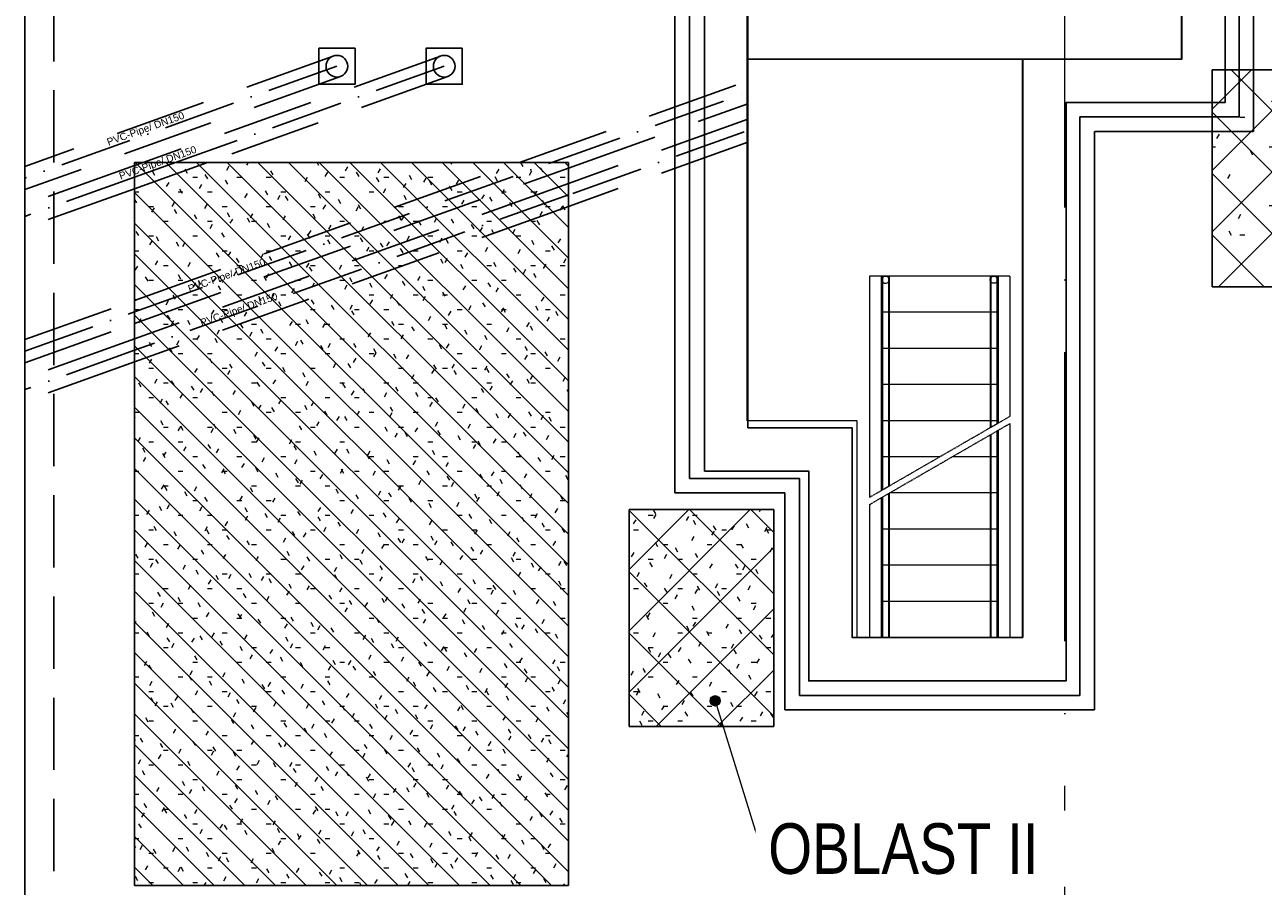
# Model space of a CAD drawing. Header units: millimetres. Extents: x -2694 to 330324, y -17289 to 76899.
# Tile 25 of 142: x 58579 to 67142, y 13081 to 19038. Entities that reach past the tile are written whole.
import ezdxf

# ---------------------------------------------------------------- set-up
doc = ezdxf.new("R2010")
doc.units = ezdxf.units.MM
for name, pattern in [('A_CARA_07', [7, 5, -2]), ('B_CARA_05', [4, 3, -1]), ('IMPORT-A_CARA_07', [700, 500, -200]), ('IMPORT-A_CARA_15', [760, 500, -130, 0, -130]), ('IMPORT-HIDDEN', [952.5, 635, -317.5]), ('Čerchovaná 20mm', [3000, 2000, -500, 0, -500])]:
    doc.linetypes.add(name, pattern=pattern)
for name, color, linetype, lineweight in [('02_0_25386_PODLAHA HALY A ZÁKLADY VESTAVKŮ 4_6_2025_dwg', 8, 'Continuous', 9), ('CA_OSY', 5, 'IMPORT-A_CARA_15', 13), ('CA_PODLAHA CHRÁN_ POPIS', 12, 'IMPORT-A_CARA_15', 25), ('CA_PODLAHA CHRÁNIČKY', 12, 'IMPORT-A_CARA_07', 25), ('CA_PODLAHA KANÁLY', 12, 'Continuous', 25), ('CA_PODLAHA OBRYS', 12, 'Continuous', 25), ('CA_PODLAHA25', 7, 'Continuous', 13), ('CA_POHHRA18', 9, 'Continuous', 9), ('CA_POHHRA25', 7, 'Continuous', 13), ('CA_REZY', 1, 'Continuous', 25), ('CA_TEXT25', 7, 'Continuous', 9), ('CA_ZAKLADY25', 7, 'Continuous', 13), ('CA_ZAKLADY5', 1, 'Continuous', 25), ('CA_ZÁKLADY TG', 9, 'Continuous', 25)]:
    doc.layers.add(name, color=color, linetype=linetype, lineweight=lineweight)
doc.styles.add('Arial', font='arial.ttf', dxfattribs={"height": 50})
doc.styles.add('Arial_3', font='arial.ttf', dxfattribs={"width": 0.8, "height": 350})
pattern_1 = [(0, (0, 0), (406.4, 101.6), [33.528, -271.272, 33.528, -271.272, -1625.6]), (0, (0, 0), (406.4, 101.6), [-609.6, 33.528, -576.072, 33.528, -271.272, -711.2]), (0, (0, 0), (406.4, 101.6), [-1524, 33.528, -169.672, 33.528, -474.472]), (120, (152.4, 50.8), (-291.18818, 301.15272), [33.528, -271.272, 33.528, -271.272, -1625.6]), (120, (152.4, 50.8), (-291.18818, 301.15272), [-609.6, 33.528, -576.072, 33.528, -271.272, -711.2]), (120, (152.4, 50.8), (-291.18818, 301.15272), [-1524, 33.528, -169.672, 33.528, -474.472]), (240, (203.2, 254), (-115.21182, -402.75272), [33.528, -271.272, 33.528, -271.272, -1625.6]), (240, (203.2, 254), (-115.21182, -402.75272), [-609.6, 33.528, -576.072, 33.528, -271.272, -711.2]), (240, (203.2, 254), (-115.21182, -402.75272), [-1524, 33.528, -169.672, 33.528, -474.472])]
pattern_2 = [(45, (0, 0), (-211.9927, 211.9927), []), (135, (0, 0), (-211.9927, -211.9927), [])]

# ---------------------------------------------------------------- blocks, each defined once
blk = doc.blocks.new('Fundament_ pravoúhlý - 1500 x 1500 x 4400mm-V76-BOURÁNÍ STÁVAJÍCÍCH ZÁKLADOVÝCH PRVKŮ')
at = {"layer": 'CA_ZAKLADY25'}
h = blk.add_hatch(dxfattribs=at)
h.set_pattern_fill('FP_42', color=256, style=0, pattern_type=2)
h.set_pattern_definition([(0, (-67538.01, -17975.42), (812.8, 203.2), [33.528, -576.072, 33.528, -3827.272]), (0, (-67538.01, -17975.42), (812.8, 203.2), [-643.128, -576.072, 33.528, -1185.672, -2032]), (0, (-67538.01, -17975.42), (812.8, 203.2), [-2438.4, 33.528, -576.072, 33.528, -1388.872]), (0, (-67538.01, -17975.42), (812.8, 203.2), [-3081.528, -372.872, 33.528, -982.472]), (120, (-67233.21, -17873.82), (-582.37636, 602.30545), [33.528, -576.072, 33.528, -3827.272]), (120, (-67233.21, -17873.82), (-582.37636, 602.30545), [-643.128, -576.072, 33.528, -1185.672, -2032]), (120, (-67233.21, -17873.82), (-582.37636, 602.30545), [-2438.4, 33.528, -576.072, 33.528, -1388.872]), (120, (-67233.21, -17873.82), (-582.37636, 602.30545), [-3081.528, -372.872, 33.528, -982.472]), (240, (-67131.62, -17467.42), (-230.42364, -805.50545), [33.528, -576.072, 33.528, -3827.272]), (240, (-67131.62, -17467.42), (-230.42364, -805.50545), [-643.128, -576.072, 33.528, -1185.672, -2032]), (240, (-67131.62, -17467.42), (-230.42364, -805.50545), [-2438.4, 33.528, -576.072, 33.528, -1388.872]), (240, (-67131.62, -17467.42), (-230.42364, -805.50545), [-3081.528, -372.872, 33.528, -982.472])])
h.paths.add_polyline_path([(750, 750), (-750, 750), (-750, -750), (750, -750)])
at = {"layer": 'CA_ZAKLADY25', "color": 9, "linetype": 'B_CARA_05', "lineweight": 25}
for p, q in [((750, 750), (-750, 750)), ((-750, 750), (-750, -750)), ((-750, -750), (-750, 750)), ((-750, 750), (750, 750)), ((750, -750), (750, 750)), ((750, 750), (750, -750)), ((-750, -750), (750, -750)), ((750, -750), (-750, -750))]:
    blk.add_line(p, q, dxfattribs=at)
blk = doc.blocks.new('11542 TAO základy_rvt-1-BOURÁNÍ STÁVAJÍCÍCH ZÁKLADOVÝCH PRVKŮ')
at = {"layer": 'CA_ZAKLADY25'}
h = blk.add_hatch(dxfattribs=at)
h.set_pattern_fill('FP_8', color=256, style=0, pattern_type=2)
h.set_pattern_definition(pattern_1)
h.paths.add_polyline_path([(59338, 13085.4), (62338, 13085.4), (62338, 18085.4), (59338, 18085.4)])
h = blk.add_hatch(dxfattribs=at)
h.set_pattern_fill('FP_8', color=256, style=0, pattern_type=2)
h.set_pattern_definition(pattern_1)
h.paths.add_polyline_path([(62758, 14185.4), (63758, 14185.4), (63758, 15685.4), (62758, 15685.4)])
at = {"layer": 'CA_ZAKLADY25', "color": 9, "linetype": 'B_CARA_05', "lineweight": 25}
for p, q in [((59338, 13085.4), (59338, 18085.4)), ((59338, 18085.4), (62338, 18085.4)), ((62338, 18085.4), (62338, 13085.4)), ((62758, 14185.4), (62758, 15685.4)), ((62758, 15685.4), (63758, 15685.4)), ((63758, 15685.4), (63758, 14185.4)), ((63758, 14185.4), (62758, 14185.4)), ((62338, 13085.4), (59338, 13085.4))]:
    blk.add_line(p, q, dxfattribs=at)
at = {"layer": 'CA_ZAKLADY5', "color": 253, "linetype": 'B_CARA_05', "lineweight": 13}
for p, q in [((62338, 18085.4), (59338, 18085.4)), ((59338, 18085.4), (59338, 13085.4)), ((62338, 13085.4), (62338, 18085.4)), ((63758, 15685.4), (62758, 15685.4)), ((62758, 15685.4), (62758, 14185.4)), ((63758, 14185.4), (63758, 15685.4)), ((62758, 14185.4), (63758, 14185.4)), ((59338, 13085.4), (62338, 13085.4))]:
    blk.add_line(p, q, dxfattribs=at)
at = {"layer": 'CA_ZAKLADY25', "color": 9, "linetype": 'B_CARA_05', "lineweight": 25}
blk.add_blockref('Fundament_ pravoúhlý - 1500 x 1500 x 4400mm-V76-BOURÁNÍ STÁVAJÍCÍCH ZÁKLADOVÝCH PRVKŮ', (67538, 17975.4), dxfattribs=at)
blk = doc.blocks.new('02_0_25386_PODLAHA HALY A ZÁKLADY VESTAVKŮ 4_6_2025_dwg_A$C0b34a81f-2769432-BOURÁNÍ STÁVAJÍCÍCH ZÁKLADOVÝCH PRVKŮ')
at = {"layer": 'CA_PODLAHA CHRÁN_ POPIS', "color": 1}
for p, q in [((61146.7, 19163.2), (58988.2, 18390.1)), ((61888.2, 19163.2), (60030.2, 18497.8)), ((62631.9, 18497.8), (64013.5, 18992.6)), ((63962.9, 18708.9), (62746.8, 18273.4)), ((59746.8, 17464.5), (62631.9, 18497.8)), ((60030.2, 18497.8), (59746.8, 18396.3)), ((59746.8, 18396.3), (58988.2, 18124.6)), ((62746.8, 18273.4), (59746.8, 17199)), ((58988.2, 17192.8), (59746.8, 17464.5)), ((59746.8, 17199), (58988.2, 16927.3))]:
    blk.add_line(p, q, dxfattribs=at)
at = {"layer": 'CA_PODLAHA CHRÁNIČKY', "color": 1, "linetype": 'IMPORT-HIDDEN'}
for p, q in [((61121.5, 19233.8), (58988.2, 18469.8)), ((61862.9, 19233.8), (59807.8, 18497.8)), ((61172, 19092.6), (58988.2, 18310.5)), ((61913.5, 19092.6), (60252.7, 18497.8)), ((62409.4, 18497.8), (63988.2, 19063.2)), ((62746.8, 18459.2), (63988.2, 18903.9)), ((63988.2, 18797.6), (62746.8, 18353)), ((63988.2, 18638.3), (62746.8, 18193.7)), ((60252.7, 18497.8), (59746.8, 18316.6)), ((59807.8, 18497.8), (59746.8, 18475.9)), ((59746.8, 17544.2), (62409.4, 18497.8)), ((59746.8, 18475.9), (58988.2, 18204.3)), ((59746.8, 17384.8), (62746.8, 18459.2)), ((62746.8, 18353), (59746.8, 17278.6)), ((59746.8, 18316.6), (58988.2, 18044.9)), ((62746.8, 18193.7), (59746.8, 17119.3)), ((58988.2, 17272.5), (59746.8, 17544.2)), ((58988.2, 17113.2), (59746.8, 17384.8)), ((59746.8, 17278.6), (58988.2, 17007)), ((59746.8, 17119.3), (58988.2, 16847.6))]:
    blk.add_line(p, q, dxfattribs=at)
at = {"layer": 'CA_PODLAHA KANÁLY', "color": 1}
blk.add_line((67288.2, 22121.9), (67288.2, 19137.8), dxfattribs=at)
at = {"layer": 'CA_PODLAHA KANÁLY', "color": 1, "flags": 128}
for points in [[(60078.2, 22763.1), (60078.2, 21569), (58988.2, 20479), (58988.2, 10521.3)], [(67196.8, 18913.2), (66188.2, 18913.2), (66188.2, 14913.2), (64408.2, 14913.2), (64408.2, 16363.2), (63688.2, 16363.2), (63688.2, 20747.8)], [(67288.2, 19137.8), (67288.2, 18913.2), (67196.8, 18913.2)]]:
    blk.add_lwpolyline(points, dxfattribs=at)
at = {"layer": 'CA_PODLAHA OBRYS', "color": 1, "flags": 128}
blk.add_lwpolyline([(58988.2, 10521.2), (58988.2, 20479), (60078.2, 21569), (60078.2, 22763.1)], dxfattribs=at)
at = {"layer": 'CA_PODLAHA OBRYS', "color": 1, "linetype": 'IMPORT-A_CARA_07', "flags": 128}
blk.add_lwpolyline([(60278.2, 22745.3), (60278.2, 21486.1), (59188.2, 20396.1), (59188.2, 10721.3)], dxfattribs=at)
at = {"layer": 'CA_PODLAHA OBRYS', "color": 1, "flags": 128}
for points in [[(61271.7, 19288.2), (61021.7, 19288.2), (61021.7, 19038.2), (61271.7, 19038.2)], [(62013.2, 19288.2), (61763.2, 19288.2), (61763.2, 19038.2), (62013.2, 19038.2)]]:
    blk.add_lwpolyline(points, close=True, dxfattribs=at)
at = {"layer": 'CA_PODLAHA OBRYS', "color": 1}
for centre in [(61146.7, 19163.2), (61888.2, 19163.2)]:
    blk.add_circle(centre, 75, dxfattribs=at)
at = {"layer": 'CA_ZÁKLADY TG', "color": 1, "flags": 128}
for points in [[(63988.2, 19213.2), (66988.2, 19213.2), (66988.2, 22148.6)], [(63988.2, 20747.8), (63988.2, 16663.2), (64708.2, 16663.2), (64708.2, 15213.2), (65888.2, 15213.2), (65888.2, 19213.2)]]:
    blk.add_lwpolyline(points, dxfattribs=at)
at = {"layer": 'CA_PODLAHA CHRÁN_ POPIS', "char_height": 50, "width": 672.141, "attachment_point": 2, "rotation": 19.70418, "line_spacing_factor": 0.941778, "style": 'Arial'}
for insert in [(59814.8, 18755.8), (59899.1, 18520.4), (60375.5, 17741.2), (60459.8, 17505.9)]:
    blk.add_mtext('PVC-Pipe/ DN150', dxfattribs=dict(at, insert=insert))
blk = doc.blocks.new('02_0_25386_PODLAHA HALY A ZÁKLADY VESTAVKŮ 4_6_2025_dwg-2745952-BOURÁNÍ STÁVAJÍCÍCH ZÁKLADOVÝCH PRVKŮ')
blk.add_blockref('02_0_25386_PODLAHA HALY A ZÁKLADY VESTAVKŮ 4_6_2025_dwg_A$C0b34a81f-2769432-BOURÁNÍ STÁVAJÍCÍCH ZÁKLADOVÝCH PRVKŮ', (2306173.8, -1797959.4))
blk = doc.blocks.new('Zábradlí - 50mm-847132-BOURÁNÍ STÁVAJÍCÍCH ZÁKLADOVÝCH PRVKŮ')
at = {"layer": 'CA_POHHRA25', "color": 240, "linetype": 'A_CARA_07', "lineweight": 9}
for start, end in [(360, 180), (0, 180), (180, 360), (180, 360)]:
    blk.add_arc((0, 0), 25, start, end, dxfattribs=at)
blk = doc.blocks.new('Zábradlí - Zábradlí-2682007-BOURÁNÍ STÁVAJÍCÍCH ZÁKLADOVÝCH PRVKŮ')
at = {"layer": 'CA_POHHRA25', "color": 240, "linetype": 'A_CARA_07', "lineweight": 9}
for p, q in [((64500.4, 17300), (64510.4, 17300)), ((64500.4, 17300), (64500.4, 15816.4)), ((64505.4, 17300), (64555.4, 17300)), ((64505.4, 17300), (64505.4, 15819.3)), ((64510.4, 17300), (64510.4, 15822.2)), ((64510.4, 17300), (64550.4, 17300)), ((64510.4, 17300), (64510.4, 15822.2)), ((64550.4, 17300), (64550.4, 15845.3)), ((64555.4, 17300), (64555.4, 15848.2)), ((64505.4, 15819.3), (64555.4, 15848.2)), ((64505.4, 15819.3), (64555.4, 15848.2)), ((64505.4, 15819.3), (64555.4, 15848.2)), ((64510.4, 15822.2), (64550.4, 15845.3)), ((64510.4, 15822.2), (64550.4, 15845.3)), ((64500.4, 15816.4), (64510.4, 15822.2)), ((64500.4, 15766.4), (64500.4, 14800)), ((64505.4, 15769.3), (64505.4, 14800)), ((64510.4, 15772.2), (64510.4, 14800)), ((64510.4, 15772.2), (64510.4, 14800)), ((64550.4, 15795.3), (64550.4, 14800)), ((64555.4, 15798.2), (64555.4, 14800)), ((64510.4, 14800), (64500.4, 14800)), ((64555.4, 14800), (64505.4, 14800)), ((64550.4, 14800), (64510.4, 14800))]:
    blk.add_line(p, q, dxfattribs=at)
blk.add_blockref('Zábradlí - 50mm-847132-BOURÁNÍ STÁVAJÍCÍCH ZÁKLADOVÝCH PRVKŮ', (64530.4, 17275))
blk = doc.blocks.new('Zábradlí - Zábradlí-2682011-BOURÁNÍ STÁVAJÍCÍCH ZÁKLADOVÝCH PRVKŮ')
at = {"layer": 'CA_POHHRA25', "color": 240, "linetype": 'A_CARA_07', "lineweight": 9}
for p, q in [((65254.6, 17300), (65304.6, 17300)), ((65254.6, 17300), (65254.6, 16251.8)), ((65259.6, 17300), (65299.6, 17300)), ((65259.6, 17300), (65259.6, 16254.7)), ((65299.6, 17300), (65309.6, 17300)), ((65299.6, 17300), (65299.6, 16277.8)), ((65299.6, 17300), (65299.6, 16277.8)), ((65304.6, 17300), (65304.6, 16280.7)), ((65309.6, 17300), (65309.6, 16283.6)), ((65254.6, 16251.8), (65304.6, 16280.7)), ((65254.6, 16251.8), (65304.6, 16280.7)), ((65254.6, 16251.8), (65304.6, 16280.7)), ((65259.6, 16254.7), (65299.6, 16277.8)), ((65259.6, 16254.7), (65299.6, 16277.8)), ((65299.6, 16277.8), (65309.6, 16283.6)), ((65254.6, 16201.8), (65254.6, 14800)), ((65259.6, 16204.7), (65259.6, 14800)), ((65299.6, 16227.8), (65299.6, 14800)), ((65299.6, 16227.8), (65299.6, 14800)), ((65304.6, 16230.7), (65304.6, 14800)), ((65309.6, 16233.6), (65309.6, 14800)), ((65304.6, 14800), (65254.6, 14800)), ((65299.6, 14800), (65259.6, 14800)), ((65309.6, 14800), (65299.6, 14800))]:
    blk.add_line(p, q, dxfattribs=at)
at = {"extrusion": (0, 0, -1), "zscale": -1}
blk.add_blockref('Zábradlí - 50mm-847132-BOURÁNÍ STÁVAJÍCÍCH ZÁKLADOVÝCH PRVKŮ', (-65279.6, 17275), dxfattribs=at)

msp = doc.modelspace()

# ---------------------------------------------------------------- hatches: boundary and pattern name
at = {"layer": 'CA_POHHRA18'}
h = msp.add_hatch(dxfattribs=at)
h.set_pattern_fill('FP_193', color=90, style=0, pattern_type=2)
h.set_pattern_definition(pattern_2)
h.paths.add_polyline_path([(66788, 18725.4), (66788, 17225.4), (68288, 17225.4), (68288, 18725.4)])
h = msp.add_hatch(dxfattribs=at)
h.set_pattern_fill('FP_191', color=90, style=0, pattern_type=2)
h.set_pattern_definition([(135, (0, 0), (-106.066, -106.066), [])])
h.paths.add_polyline_path([(59338, 13085.4), (62338, 13085.4), (62338, 18085.4), (59338, 18085.4)])
h = msp.add_hatch(dxfattribs=at)
h.set_pattern_fill('FP_193', color=90, style=0, pattern_type=2)
h.set_pattern_definition(pattern_2)
h.paths.add_polyline_path([(62758, 14185.4), (63758, 14185.4), (63758, 15685.4), (62758, 15685.4)])
at = {"layer": 'CA_TEXT25'}
h = msp.add_hatch(color=256, dxfattribs=at)
edge = h.paths.add_edge_path()
edge.add_arc((63352.7, 14363.7), 35, 0, 360)

# ---------------------------------------------------------------- linework, layer by layer
at = {"layer": 'CA_OSY', "linetype": 'Čerchovaná 20mm', "lineweight": 9}
msp.add_line((65770, -226.2), (65770, 75699.1), dxfattribs=at)
at = {"layer": 'CA_PODLAHA25', "color": 240, "linetype": 'A_CARA_07', "lineweight": 9}
for p, q in [((63075, 15800), (63075, 25200)), ((63075, 25200), (63075, 15800)), ((67075, 25200), (67075, 18300)), ((67075, 18300), (67075, 25200)), ((67075, 18300), (65975, 18300)), ((65975, 18300), (65975, 14300)), ((65975, 14300), (65975, 18300)), ((65975, 18300), (67075, 18300)), ((63835, 15800), (63075, 15800)), ((63075, 15800), (63835, 15800)), ((63835, 14300), (63835, 15800)), ((63835, 15800), (63835, 14300)), ((65975, 14300), (63835, 14300)), ((63835, 14300), (65975, 14300))]:
    msp.add_line(p, q, dxfattribs=at)
at = {"layer": 'CA_POHHRA25', "color": 240, "linetype": 'A_CARA_07', "lineweight": 9}
for p, q in [((63175, 25100), (63175, 15900)), ((66975, 18400), (66975, 25100)), ((63575, 16300), (63575, 24700)), ((66575, 24700), (66575, 18800)), ((65475, 18800), (65475, 14800)), ((66575, 18800), (65475, 18800)), ((65875, 14800), (65875, 18400)), ((65875, 18400), (66975, 18400)), ((64505, 17300), (64420, 17300)), ((64420, 17300), (64420, 15770)), ((64505, 17300), (64505, 17050)), ((65305, 17300), (64505, 17300)), ((65305, 17300), (64505, 17300)), ((65390, 17300), (65305, 17300)), ((65305, 17300), (65305, 17050)), ((65390, 17300), (65390, 16330)), ((64505, 17050), (64505, 16800)), ((65305, 17050), (64505, 17050)), ((65305, 17050), (64505, 17050)), ((65305, 17050), (65305, 16800)), ((64505, 16800), (64505, 16550)), ((65305, 16800), (64505, 16800)), ((65305, 16800), (64505, 16800)), ((65305, 16800), (65305, 16550)), ((64505, 16550), (64505, 16300)), ((65305, 16550), (64505, 16550)), ((65305, 16550), (64505, 16550)), ((65305, 16550), (65305, 16300)), ((64335, 16300), (63575, 16300)), ((64335, 14800), (64335, 16300)), ((64420, 15770), (65390, 16330)), ((64420, 15720), (65390, 16280)), ((64505, 16300), (64505, 16050)), ((65305, 16300), (64505, 16300)), ((65305, 16300), (64505, 16300)), ((65305, 16300), (65305, 16280.9)), ((65390, 16280), (65390, 14800)), ((65305, 16230.9), (65305, 14800)), ((64505, 16050), (64505, 15819.1)), ((64905, 16050), (64505, 16050)), ((64905, 16050), (64505, 16050)), ((65305, 16050), (64991.6, 16050)), ((65305, 16050), (64991.6, 16050)), ((63175, 15900), (63935, 15900)), ((63935, 15900), (63935, 14400)), ((64505, 15769.1), (64505, 14800)), ((65305, 15800), (64558.6, 15800)), ((65305, 15800), (64558.6, 15800)), ((64420, 15720), (64420, 14800)), ((65305, 15550), (64505, 15550)), ((65305, 15550), (64505, 15550)), ((65305, 15300), (64505, 15300)), ((65305, 15300), (64505, 15300)), ((65305, 15050), (64505, 15050)), ((65305, 15050), (64505, 15050)), ((65475, 14800), (64335, 14800)), ((64420, 14800), (64505, 14800)), ((65305, 14800), (64505, 14800)), ((65305, 14800), (65390, 14800)), ((64335, 14400), (63935, 14400))]:
    msp.add_line(p, q, dxfattribs=at)
at = {"layer": 'CA_POHHRA25', "linetype": 'A_CARA_07', "lineweight": 9}
for p, q in [((66788, 18725.4), (66788, 17225.4)), ((68288, 18725.4), (66788, 18725.4)), ((59338, 18085.4), (59338, 13085.4)), ((62338, 18085.4), (59338, 18085.4)), ((62338, 13085.4), (62338, 18085.4)), ((66788, 17225.4), (68288, 17225.4)), ((62758, 15685.4), (62758, 14185.4)), ((63758, 15685.4), (62758, 15685.4)), ((63758, 14185.4), (63758, 15685.4)), ((62758, 14185.4), (63758, 14185.4)), ((59338, 13085.4), (62338, 13085.4))]:
    msp.add_line(p, q, dxfattribs=at)
at = {"layer": 'CA_REZY', "color": 240, "linetype": 'A_CARA_07', "lineweight": 9}
for p, q in [((63175, 25100), (63175, 15900)), ((66975, 18400), (66975, 25100)), ((63575, 16300), (63575, 24700)), ((66575, 24700), (66575, 18800)), ((65475, 18800), (65475, 14800)), ((66575, 18800), (65475, 18800)), ((65875, 14400), (65875, 18400)), ((65875, 18400), (66975, 18400)), ((64335, 16300), (63575, 16300)), ((64335, 14800), (64335, 16300)), ((63175, 15900), (63935, 15900)), ((63935, 15900), (63935, 14400)), ((65475, 14800), (64335, 14800)), ((63935, 14400), (65875, 14400))]:
    msp.add_line(p, q, dxfattribs=at)
at = {"layer": 'CA_TEXT25', "color": 50}
msp.add_line((63352.7, 14363.7), (63669.3, 13340.9), dxfattribs=at)
msp.add_circle((63352.7, 14363.7), 35, dxfattribs=at)
at = {"layer": 'CA_ZAKLADY25', "color": 240, "linetype": 'A_CARA_07', "lineweight": 9}
for p, q in [((63175, 15900), (63175, 25100)), ((63175, 25100), (63175, 15900)), ((66975, 25100), (66975, 18400)), ((66975, 18400), (66975, 25100)), ((66975, 18400), (65875, 18400)), ((65875, 18400), (65875, 14400)), ((65875, 14800), (65875, 18400)), ((65875, 18400), (66975, 18400)), ((63935, 15900), (63175, 15900)), ((63175, 15900), (63935, 15900)), ((63935, 14400), (63935, 15900)), ((63935, 15900), (63935, 14400)), ((65875, 14400), (63935, 14400)), ((63935, 14400), (64335, 14400))]:
    msp.add_line(p, q, dxfattribs=at)

# ---------------------------------------------------------------- block references
at = {"lineweight": 5}
msp.add_blockref('11542 TAO základy_rvt-1-BOURÁNÍ STÁVAJÍCÍCH ZÁKLADOVÝCH PRVKŮ', (0, 0), dxfattribs=at)
at = {"layer": '02_0_25386_PODLAHA HALY A ZÁKLADY VESTAVKŮ 4_6_2025_dwg', "color": 240, "linetype": 'IMPORT-A_CARA_07'}
msp.add_blockref('02_0_25386_PODLAHA HALY A ZÁKLADY VESTAVKŮ 4_6_2025_dwg-2745952-BOURÁNÍ STÁVAJÍCÍCH ZÁKLADOVÝCH PRVKŮ', (-2306582.6, 1797547.1), dxfattribs=at)
at = {"layer": 'CA_POHHRA25', "color": 240, "linetype": 'A_CARA_07', "lineweight": 9}
for name in ['Zábradlí - Zábradlí-2682007-BOURÁNÍ STÁVAJÍCÍCH ZÁKLADOVÝCH PRVKŮ', 'Zábradlí - Zábradlí-2682011-BOURÁNÍ STÁVAJÍCÍCH ZÁKLADOVÝCH PRVKŮ']:
    msp.add_blockref(name, (0, 0), dxfattribs=at)

# ---------------------------------------------------------------- next in the draw order: texts
at = {"layer": 'CA_TEXT25', "insert": (63719.3, 13515.9), "char_height": 350, "width": 2296.033, "attachment_point": 1, "style": 'Arial_3', "bg_fill": 3, "box_fill_scale": 1.25, "bg_fill_color": 256, "bg_fill_true_color": 13158600, "bg_fill_transparency": 0}
msp.add_mtext('OBLAST II', dxfattribs=at)

doc.saveas('drawing.dxf')
